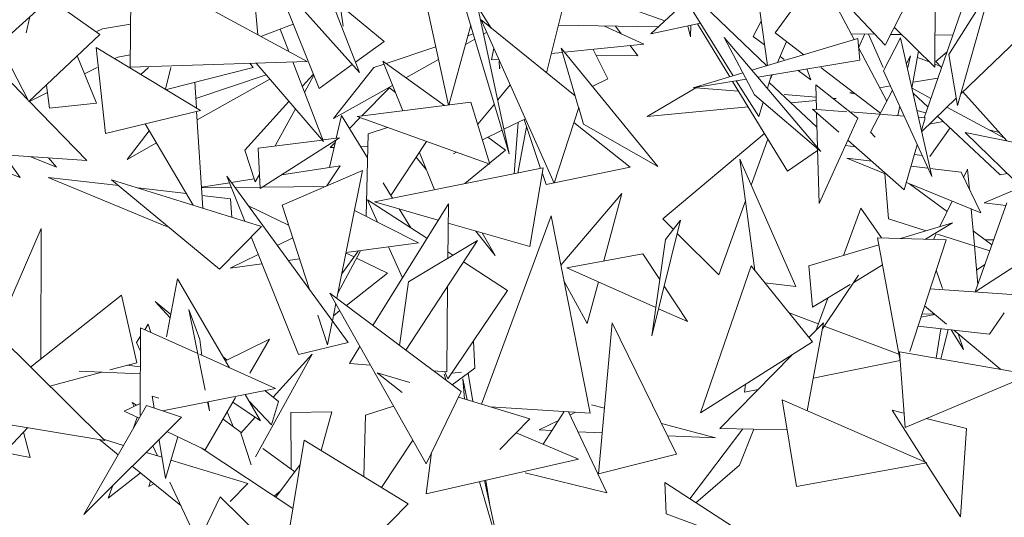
# Model space of a CAD drawing. Header units: metres. Extents: x -14.5 to 13.2, y -19 to 3.3.
# Tile 187 of 210: x 12.093 to 12.321, y 1.894 to 2.009. Entities that reach past the tile are written whole.
import ezdxf

# ---------------------------------------------------------------- set-up
doc = ezdxf.new("R2010")
doc.units = ezdxf.units.M
doc.layers.add('G-IMPT', color=7, linetype='Continuous', lineweight=5)
doc.layers.add('L-PLNT', color=7, linetype='Continuous', lineweight=5, true_color=0x005900)

# ---------------------------------------------------------------- blocks, each defined once
blk = doc.blocks.new('ÁRVORES ORNAMENTAIS - Pequeno e Médio Porte - Ipê-roxo-2870950-CORTE_CALÇADA')
at = {"layer": 'G-IMPT', "color": 253, "true_color": 0xaaaaaa}
for p, q in [((8.56397, 2.02503), (8.55276, 2.00324)), ((8.37813, 2.02156), (8.37796, 1.99811)), ((8.37813, 2.02156), (8.41892, 1.99944)), ((8.45165, 1.98934), (8.44446, 2.02235)), ((8.5254, 1.99844), (8.50248, 2.02034)), ((8.51761, 1.99611), (8.50248, 2.02034)), ((8.5644, 2.02112), (8.56431, 1.99813)), ((8.41039, 2.01999), (8.43105, 1.99687)), ((8.47975, 2.01844), (8.47436, 1.99683)), ((8.53744, 2.01993), (8.5273, 2.0061)), ((8.53744, 2.01993), (8.5456, 2.0045)), ((8.40752, 2.00562), (8.40646, 2.01687)), ((8.43105, 1.99687), (8.42316, 2.01726)), ((8.42727, 2.00762), (8.42584, 2.01784)), ((8.45395, 2.01732), (8.46574, 1.97804)), ((8.46574, 1.97804), (8.45764, 2.01578)), ((8.50173, 2.00886), (8.47938, 2.01695)), ((8.55276, 2.00324), (8.54019, 2.01657)), ((8.57717, 2.01625), (8.5675, 2.00109)), ((8.57717, 2.01625), (8.56951, 1.98923)), ((8.32694, 1.98467), (8.3598, 2.0144)), ((8.37091, 2.00569), (8.35931, 2.01396)), ((8.42172, 1.99319), (8.41343, 2.01377)), ((8.50675, 2.01351), (8.49849, 2.00587)), ((8.42659, 2.01249), (8.43674, 2.00406)), ((8.46156, 2.00715), (8.45841, 2.01219)), ((8.52553, 1.99848), (8.52377, 2.01116)), ((8.57103, 2.01289), (8.56179, 1.98642)), ((8.35472, 2.0098), (8.35388, 2.00604)), ((8.48101, 1.99146), (8.45919, 2.00906)), ((8.45919, 2.00906), (8.47614, 1.97129)), ((8.52224, 2.00524), (8.5241, 2.00876)), ((8.37005, 2.0063), (8.37152, 2.00701)), ((8.37152, 2.00701), (8.37803, 2.00809)), ((8.40824, 2.00523), (8.41572, 2.0081)), ((8.41267, 2.00693), (8.41467, 2.00174)), ((8.45681, 2.00781), (8.45171, 1.98934)), ((8.4771, 2.00783), (8.50017, 2.00742)), ((8.49686, 2.00343), (8.48782, 2.00764)), ((8.49036, 2.00759), (8.49167, 2.00585)), ((8.49849, 2.00587), (8.51001, 2.00828)), ((8.50711, 2.00767), (8.50767, 2.00514)), ((8.50767, 2.00514), (8.50779, 2.00782)), ((8.50929, 2.00813), (8.5168, 1.99587)), ((8.56431, 1.99813), (8.55489, 2.00738)), ((8.5859, 2.00694), (8.57028, 1.99193)), ((8.37091, 2.00569), (8.35449, 1.99015)), ((8.45777, 2.0046), (8.45558, 2.00337)), ((8.45613, 2.00536), (8.45741, 2.0058)), ((8.4605, 2.00614), (8.45979, 2.00574)), ((8.5225, 1.99171), (8.51552, 2.00497)), ((8.53791, 1.9786), (8.51552, 2.00497)), ((8.54642, 2.00474), (8.52194, 1.99741)), ((8.52224, 2.00524), (8.52486, 2.00326)), ((8.5273, 2.0061), (8.53397, 2.00101)), ((8.54489, 2.00585), (8.55037, 2.00577)), ((8.54693, 1.99974), (8.54642, 2.00474)), ((8.54664, 2.00261), (8.54809, 2.0058)), ((8.54891, 2.00579), (8.55229, 1.99803)), ((8.55636, 2.00494), (8.55242, 1.99728)), ((8.55403, 2.00572), (8.55662, 2.00568)), ((8.55636, 2.00494), (8.56358, 1.97283)), ((8.56434, 2.00557), (8.56845, 2.00551)), ((8.34764, 2.0034), (8.35449, 1.99015)), ((8.37224, 1.98279), (8.37007, 2.00269)), ((8.39426, 1.98811), (8.37007, 2.00269)), ((8.43012, 1.99927), (8.43674, 2.00406)), ((8.43723, 1.99897), (8.44871, 2.00285)), ((8.46163, 1.99983), (8.46213, 2.00251)), ((8.4818, 1.9888), (8.47775, 2.00252)), ((8.47775, 2.00252), (8.5001, 1.97512)), ((8.47854, 2.00156), (8.49686, 2.00343)), ((8.4852, 2.00224), (8.48854, 1.99541)), ((8.49373, 2.00311), (8.49553, 2.00071)), ((8.52995, 2.00408), (8.52782, 1.99917)), ((8.54665, 2.00252), (8.55314, 1.99025)), ((8.37012, 1.98978), (8.3657, 2.00075)), ((8.37438, 2.00009), (8.3751, 2.00045)), ((8.3751, 2.00045), (8.37798, 2.00099)), ((8.44936, 1.99988), (8.44182, 1.99565)), ((8.46163, 1.99983), (8.46326, 2)), ((8.46345, 1.9977), (8.46343, 1.99961)), ((8.47546, 2.00125), (8.47805, 2.00151)), ((8.4859, 2.0008), (8.49553, 2.00071)), ((8.54693, 1.99974), (8.52329, 1.99581)), ((8.52843, 2.00057), (8.52937, 1.99986)), ((8.55863, 2.00077), (8.5577, 1.99899)), ((8.55805, 1.99803), (8.55863, 2.00077)), ((8.55899, 1.99323), (8.56051, 2.00186)), ((8.56024, 2.00035), (8.56317, 1.99924)), ((8.56455, 1.99944), (8.56711, 2.00166)), ((8.5675, 2.00109), (8.56951, 1.98923)), ((8.34617, 1.99892), (8.35428, 1.99054)), ((8.36738, 1.99658), (8.37027, 1.99803)), ((8.41892, 1.99944), (8.37796, 1.99811)), ((8.38219, 1.99803), (8.3804, 1.99646)), ((8.38735, 1.99803), (8.38614, 1.993)), ((8.38639, 1.99298), (8.40646, 1.99807)), ((8.40565, 1.99901), (8.40646, 1.99807)), ((8.42269, 1.98088), (8.40714, 1.99906)), ((8.4156, 1.99933), (8.42269, 1.98088)), ((8.42172, 1.99319), (8.42938, 1.99873)), ((8.43437, 1.99801), (8.42501, 1.98621)), ((8.43437, 1.99801), (8.43675, 1.99881)), ((8.44108, 1.98801), (8.43646, 1.99953)), ((8.43646, 1.99953), (8.4507, 1.98922)), ((8.46345, 1.9977), (8.4636, 1.99803)), ((8.53266, 1.99737), (8.53554, 1.99519)), ((8.53554, 1.99519), (8.53465, 1.9977)), ((8.53787, 1.99803), (8.5517, 1.98748)), ((8.56431, 1.99881), (8.56511, 1.99851)), ((8.56455, 1.99944), (8.5658, 1.99803)), ((8.39314, 1.99084), (8.40947, 1.99634)), ((8.41028, 1.99538), (8.39346, 1.98591)), ((8.41779, 1.99362), (8.42038, 1.9965)), ((8.41831, 1.99227), (8.42049, 1.99624)), ((8.48497, 1.99367), (8.48854, 1.99541)), ((8.51983, 1.99677), (8.50832, 1.99332)), ((8.52058, 1.99536), (8.50832, 1.99332)), ((8.52646, 1.99634), (8.5255, 1.99322)), ((8.5266, 1.99636), (8.52613, 1.99527)), ((8.55242, 1.99728), (8.56358, 1.97283)), ((8.55924, 1.99464), (8.56499, 1.99559)), ((8.3371, 1.99386), (8.3525, 1.97258)), ((8.35855, 1.99399), (8.35927, 1.98864)), ((8.3929, 1.99463), (8.39328, 1.9887)), ((8.43872, 1.9939), (8.42501, 1.98621)), ((8.43802, 1.99331), (8.43154, 1.9868)), ((8.43802, 1.99331), (8.43937, 1.99227)), ((8.46594, 1.99403), (8.46306, 1.99053)), ((8.49769, 1.98669), (8.50893, 1.99331)), ((8.51883, 1.99256), (8.50893, 1.99331)), ((8.51743, 1.99484), (8.53015, 1.97407)), ((8.52349, 1.98669), (8.51831, 1.99498)), ((8.53698, 1.98421), (8.5259, 1.99454)), ((8.53686, 1.98836), (8.53671, 1.99401)), ((8.54643, 1.98633), (8.53671, 1.99401)), ((8.55447, 1.99279), (8.54941, 1.9831)), ((8.5515, 1.99335), (8.55402, 1.99377)), ((8.56334, 1.99088), (8.559, 1.99323)), ((8.35463, 1.99019), (8.35878, 1.99227)), ((8.5225, 1.99171), (8.53791, 1.9786)), ((8.53678, 1.99119), (8.52937, 1.99176)), ((8.5414, 1.99084), (8.54064, 1.9909)), ((8.54463, 1.99221), (8.54534, 1.99233)), ((8.54597, 1.99186), (8.54463, 1.99221)), ((8.56265, 1.98891), (8.55925, 1.9921)), ((8.56923, 1.99092), (8.56124, 1.98324)), ((8.5708, 1.99243), (8.58096, 1.98105)), ((8.35458, 1.99023), (8.36788, 1.97651)), ((8.37012, 1.98978), (8.35927, 1.98864)), ((8.4045, 1.97888), (8.41471, 1.99021)), ((8.4115, 1.97988), (8.41621, 1.98846)), ((8.43055, 1.98668), (8.45685, 1.98999)), ((8.46126, 1.97565), (8.45685, 1.98999)), ((8.46228, 1.98958), (8.45842, 1.98489)), ((8.48185, 1.9888), (8.47614, 1.97129)), ((8.48295, 1.9849), (8.48182, 1.98872)), ((8.49769, 1.98669), (8.52106, 1.98891)), ((8.52451, 1.99), (8.52349, 1.98669)), ((8.53094, 1.98985), (8.53681, 1.99041)), ((8.54205, 1.98309), (8.53599, 1.98843)), ((8.5439, 1.98781), (8.53599, 1.98843)), ((8.55568, 1.9869), (8.55615, 1.9891)), ((8.58041, 1.98167), (8.56709, 1.98886)), ((8.37224, 1.98279), (8.39426, 1.98811)), ((8.39333, 1.98788), (8.39477, 1.96549)), ((8.42565, 1.98167), (8.42688, 1.98692)), ((8.43291, 1.97716), (8.42688, 1.98692)), ((8.43119, 1.98645), (8.42871, 1.98396)), ((8.46126, 1.97565), (8.43055, 1.98668)), ((8.46451, 1.98375), (8.46947, 1.98615)), ((8.473, 1.97468), (8.46915, 1.986)), ((8.53711, 1.97954), (8.53688, 1.98764)), ((8.53747, 1.96653), (8.54643, 1.98633)), ((8.55156, 1.98722), (8.54463, 1.98776)), ((8.55721, 1.98678), (8.55157, 1.98722)), ((8.56217, 1.98753), (8.56015, 1.98807)), ((8.56203, 1.9864), (8.5605, 1.98652)), ((8.56119, 1.98347), (8.56203, 1.9864)), ((8.57942, 1.97321), (8.56492, 1.98678)), ((8.3525, 1.97258), (8.31972, 1.98532)), ((8.39253, 1.96618), (8.3814, 1.985)), ((8.43751, 1.98418), (8.43305, 1.98272)), ((8.46779, 1.98534), (8.46686, 1.97345)), ((8.46771, 1.97362), (8.46973, 1.98428)), ((8.4807, 1.98528), (8.49371, 1.97494)), ((8.48295, 1.9849), (8.5001, 1.97512)), ((8.56622, 1.98557), (8.56295, 1.98489)), ((8.56784, 1.98405), (8.56309, 1.97743)), ((8.38237, 1.98336), (8.37723, 1.97678)), ((8.42642, 1.98177), (8.40807, 1.97001)), ((8.42642, 1.98177), (8.42254, 1.98128)), ((8.43256, 1.96361), (8.43305, 1.98272)), ((8.45951, 1.98133), (8.46409, 1.98354)), ((8.46076, 1.98193), (8.46489, 1.97894)), ((8.50126, 1.96302), (8.52482, 1.98277)), ((8.52561, 1.98149), (8.52176, 1.97084)), ((8.55045, 1.98189), (8.54941, 1.9831)), ((8.60748, 1.97571), (8.57131, 1.983)), ((8.60171, 1.95341), (8.57131, 1.983)), ((8.57924, 1.98298), (8.57675, 1.98365)), ((8.38401, 1.98059), (8.37723, 1.97678)), ((8.42237, 1.98125), (8.40755, 1.97938)), ((8.40755, 1.97938), (8.40807, 1.97001)), ((8.42407, 1.97489), (8.42554, 1.9812)), ((8.42541, 1.98065), (8.42425, 1.97949)), ((8.42515, 1.97951), (8.42425, 1.97949)), ((8.43298, 1.97975), (8.43134, 1.9797)), ((8.4466, 1.98092), (8.43831, 1.96843)), ((8.53747, 1.96653), (8.53712, 1.97928)), ((8.5459, 1.9797), (8.54357, 1.98)), ((8.55721, 1.96972), (8.54413, 1.98125)), ((8.55721, 1.96972), (8.56023, 1.98016)), ((8.36788, 1.97651), (8.34871, 1.97783)), ((8.35496, 1.9774), (8.36091, 1.97494)), ((8.36091, 1.97494), (8.359, 1.97712)), ((8.4045, 1.97888), (8.40693, 1.97155)), ((8.44421, 1.97731), (8.44652, 1.97443)), ((8.4484, 1.96975), (8.44493, 1.9784)), ((8.45281, 1.97807), (8.45354, 1.97843)), ((8.46118, 1.97589), (8.46489, 1.97894)), ((8.5226, 1.95103), (8.51913, 1.97681)), ((8.53213, 1.94733), (8.51913, 1.97681)), ((8.53713, 1.97882), (8.53015, 1.97407)), ((8.55315, 1.97331), (8.54391, 1.97707)), ((8.54969, 1.97635), (8.54391, 1.97707)), ((8.56137, 1.97766), (8.55957, 1.9779)), ((8.41307, 1.97321), (8.42655, 1.97527)), ((8.42351, 1.97064), (8.42655, 1.97527)), ((8.43452, 1.96697), (8.47362, 1.9748)), ((8.45544, 1.97116), (8.46101, 1.97574)), ((8.47049, 1.95657), (8.47362, 1.9748)), ((8.47428, 1.97094), (8.49371, 1.97494)), ((8.5627, 1.97474), (8.5588, 1.97523)), ((8.57035, 1.9738), (8.56316, 1.97469)), ((8.38639, 1.96122), (8.35894, 1.97261)), ((8.35894, 1.97261), (8.37529, 1.97069)), ((8.4045, 1.96246), (8.40032, 1.97286)), ((8.40032, 1.97286), (8.42845, 1.9344)), ((8.40693, 1.97155), (8.40789, 1.9733)), ((8.41313, 1.96618), (8.43177, 1.97419)), ((8.42582, 1.94461), (8.43177, 1.97419)), ((8.47428, 1.97094), (8.4734, 1.97352)), ((8.55352, 1.963), (8.55269, 1.97349)), ((8.57492, 1.96443), (8.57035, 1.9738)), ((8.57095, 1.97257), (8.57187, 1.97447)), ((8.57228, 1.96983), (8.57187, 1.97447)), ((8.57942, 1.97321), (8.58103, 1.97353)), ((8.40833, 1.96127), (8.37363, 1.97207)), ((8.37363, 1.97207), (8.3986, 1.95139)), ((8.37974, 1.97016), (8.39096, 1.96884)), ((8.39445, 1.97037), (8.40092, 1.97136)), ((8.40135, 1.97028), (8.39446, 1.97022)), ((8.40137, 1.97142), (8.4067, 1.97224)), ((8.40806, 1.97034), (8.4022, 1.97029)), ((8.42314, 1.97048), (8.4086, 1.97035)), ((8.43869, 1.96781), (8.43651, 1.97133)), ((8.57492, 1.96443), (8.55771, 1.97145)), ((8.55843, 1.97115), (8.56713, 1.96469)), ((8.57572, 1.96671), (8.58431, 1.97034)), ((8.39458, 1.96842), (8.40117, 1.96764)), ((8.49184, 1.96886), (8.47769, 1.95226)), ((8.49184, 1.96886), (8.48767, 1.95326)), ((8.40149, 1.9634), (8.40117, 1.96764)), ((8.41464, 1.96155), (8.40538, 1.96604)), ((8.41313, 1.96618), (8.41949, 1.94665)), ((8.44667, 1.9585), (8.43289, 1.9674)), ((8.43289, 1.9674), (8.4352, 1.96227)), ((8.43417, 1.93834), (8.45163, 1.96648)), ((8.44928, 1.9627), (8.43452, 1.96697)), ((8.45163, 1.96648), (8.45151, 1.9539)), ((8.52043, 1.96715), (8.51424, 1.95002)), ((8.54718, 1.96548), (8.54314, 1.95454)), ((8.54718, 1.96548), (8.55197, 1.95863)), ((8.56544, 1.96121), (8.56831, 1.96713)), ((8.58093, 1.96671), (8.57364, 1.94609)), ((8.57572, 1.96671), (8.58071, 1.96611)), ((8.42992, 1.96497), (8.44469, 1.95742)), ((8.44297, 1.96089), (8.44023, 1.96532)), ((8.47543, 1.96369), (8.45934, 1.92009)), ((8.48446, 1.91801), (8.47543, 1.96369)), ((8.57344, 1.9569), (8.57268, 1.96534)), ((8.40833, 1.96127), (8.3986, 1.95139)), ((8.47049, 1.95657), (8.45159, 1.96204)), ((8.50539, 1.9627), (8.49877, 1.93595)), ((8.50126, 1.96302), (8.50373, 1.96055)), ((8.50195, 1.95824), (8.50539, 1.9627)), ((8.55352, 1.963), (8.56226, 1.96026)), ((8.55636, 1.95849), (8.56834, 1.96207)), ((8.56211, 1.95831), (8.56834, 1.96207)), ((8.34687, 1.93661), (8.35731, 1.96077)), ((8.35731, 1.96077), (8.35727, 1.93056)), ((8.41689, 1.93163), (8.40595, 1.95885)), ((8.4156, 1.95858), (8.41202, 1.95685)), ((8.45793, 1.9602), (8.46248, 1.95453)), ((8.46248, 1.95453), (8.45943, 1.95977)), ((8.50463, 1.95964), (8.51424, 1.95002)), ((8.55104, 1.95865), (8.56693, 1.95817)), ((8.55104, 1.95865), (8.55626, 1.93015)), ((8.56401, 1.95826), (8.56462, 1.95952)), ((8.56491, 1.95943), (8.57701, 1.95563)), ((8.57314, 1.96023), (8.57749, 1.957)), ((8.59499, 1.95994), (8.57364, 1.94609)), ((8.42795, 1.95518), (8.44469, 1.95742)), ((8.4378, 1.9565), (8.44101, 1.94937)), ((8.45837, 1.95801), (8.44178, 1.93263)), ((8.44238, 1.9484), (8.45837, 1.95801)), ((8.50195, 1.95824), (8.49877, 1.93595)), ((8.53514, 1.95215), (8.55135, 1.95699)), ((8.56693, 1.95817), (8.55846, 1.93233)), ((8.57424, 1.9478), (8.57345, 1.95675)), ((8.57596, 1.95813), (8.5779, 1.95814)), ((8.40761, 1.95472), (8.40114, 1.9516)), ((8.43129, 1.95563), (8.42605, 1.94579)), ((8.43078, 1.95556), (8.42695, 1.95025)), ((8.4298, 1.9542), (8.42793, 1.9551)), ((8.4527, 1.95461), (8.45152, 1.95536)), ((8.47905, 1.95166), (8.4967, 1.95493)), ((8.50062, 1.94894), (8.4967, 1.95493)), ((8.40114, 1.9516), (8.40847, 1.95258)), ((8.41456, 1.95339), (8.41718, 1.95374)), ((8.43751, 1.95046), (8.43038, 1.95392)), ((8.46533, 1.94644), (8.45512, 1.95304)), ((8.52172, 1.95212), (8.51004, 1.91808)), ((8.52172, 1.95212), (8.53595, 1.93451)), ((8.53599, 1.94254), (8.53514, 1.95215)), ((8.54555, 1.94831), (8.5522, 1.95233)), ((8.57395, 1.95109), (8.57587, 1.9524)), ((8.43751, 1.95046), (8.42802, 1.94296)), ((8.4997, 1.94246), (8.47905, 1.95166)), ((8.54659, 1.94998), (8.53824, 1.93758)), ((8.56606, 1.94691), (8.56462, 1.95112)), ((8.38639, 1.93571), (8.38894, 1.94909)), ((8.40098, 1.92851), (8.38894, 1.94909)), ((8.44238, 1.9484), (8.44033, 1.93372)), ((8.45145, 1.94743), (8.45126, 1.92756)), ((8.48381, 1.93881), (8.47839, 1.94869)), ((8.48637, 1.9484), (8.48381, 1.93881)), ((8.507, 1.93921), (8.50161, 1.94744)), ((8.5249, 1.94817), (8.53213, 1.94733)), ((8.53599, 1.94254), (8.54465, 1.94777)), ((8.37591, 1.94533), (8.3549, 1.92868)), ((8.37591, 1.94533), (8.37951, 1.9297)), ((8.45459, 1.92301), (8.42419, 1.94584)), ((8.42419, 1.94584), (8.44647, 1.90627)), ((8.46533, 1.94644), (8.45154, 1.92596)), ((8.59391, 1.94462), (8.56321, 1.94684)), ((8.38724, 1.94013), (8.38373, 1.94384)), ((8.38373, 1.94384), (8.38738, 1.94089)), ((8.42477, 1.93943), (8.42557, 1.94339)), ((8.53948, 1.94464), (8.5367, 1.93712)), ((8.567, 1.93862), (8.56191, 1.94286)), ((8.34147, 1.94194), (8.37205, 1.91173)), ((8.39533, 1.92332), (8.39156, 1.94202)), ((8.39156, 1.94202), (8.39409, 1.93505)), ((8.42141, 1.94073), (8.42365, 1.93385)), ((8.42649, 1.94176), (8.42501, 1.94059)), ((8.507, 1.93921), (8.50031, 1.94219)), ((8.53053, 1.94122), (8.53728, 1.93868)), ((8.56427, 1.94089), (8.56104, 1.94021)), ((8.56426, 1.94091), (8.56131, 1.94102)), ((8.58032, 1.94128), (8.57698, 1.9363)), ((8.38131, 1.93735), (8.38215, 1.93864)), ((8.38215, 1.93864), (8.3827, 1.93673)), ((8.42365, 1.93385), (8.42473, 1.93919)), ((8.48958, 1.93896), (8.48638, 1.90397)), ((8.50448, 1.9085), (8.48958, 1.93896)), ((8.53849, 1.93895), (8.53475, 1.91858)), ((8.53849, 1.93895), (8.53513, 1.93552)), ((8.53864, 1.93817), (8.55598, 1.93165)), ((8.57698, 1.9363), (8.56036, 1.93813)), ((8.37941, 1.93439), (8.38035, 1.93585)), ((8.38023, 1.91754), (8.38036, 1.93778)), ((8.39362, 1.93182), (8.38036, 1.93778)), ((8.56564, 1.93755), (8.56459, 1.93077)), ((8.5674, 1.93735), (8.56567, 1.93058)), ((8.57093, 1.93273), (8.56807, 1.93728)), ((8.57956, 1.92817), (8.5687, 1.93721)), ((8.57093, 1.93273), (8.56966, 1.93641)), ((8.37941, 1.93439), (8.38033, 1.93236)), ((8.39457, 1.93139), (8.39409, 1.93505)), ((8.41022, 1.93519), (8.40004, 1.93013)), ((8.40562, 1.92727), (8.41022, 1.93519)), ((8.41689, 1.93163), (8.42845, 1.9344)), ((8.45742, 1.93469), (8.45774, 1.92847)), ((8.53595, 1.93451), (8.51004, 1.91808)), ((8.41157, 1.92376), (8.39398, 1.93166)), ((8.407, 1.90793), (8.42006, 1.93171)), ((8.41105, 1.92172), (8.42006, 1.93171)), ((8.4287, 1.92953), (8.43115, 1.93348)), ((8.53114, 1.93146), (8.51447, 1.91448)), ((8.5561, 1.93224), (8.55738, 1.91472)), ((8.5561, 1.93224), (8.58652, 1.92696)), ((8.37326, 1.92803), (8.37951, 1.9297)), ((8.3803, 1.92874), (8.37727, 1.9291)), ((8.39947, 1.93109), (8.40043, 1.93032)), ((8.4287, 1.92953), (8.43361, 1.9291)), ((8.53614, 1.92614), (8.55624, 1.93025)), ((8.35933, 1.9243), (8.3714, 1.92753)), ((8.36615, 1.92775), (8.38029, 1.92715)), ((8.44273, 1.92511), (8.43518, 1.92739)), ((8.43518, 1.92739), (8.44093, 1.92278)), ((8.44818, 1.92783), (8.45126, 1.92756)), ((8.45115, 1.9256), (8.45066, 1.92704)), ((8.45081, 1.9276), (8.45154, 1.92596)), ((8.45467, 1.92753), (8.45241, 1.92726)), ((8.45774, 1.92847), (8.4525, 1.92458)), ((8.45619, 1.92732), (8.45728, 1.92071)), ((8.55738, 1.91472), (8.58652, 1.92696)), ((8.45539, 1.92128), (8.45497, 1.92598)), ((8.45602, 1.92109), (8.45497, 1.92598)), ((8.52042, 1.92466), (8.52021, 1.92289)), ((8.38547, 1.91858), (8.41157, 1.92376)), ((8.40814, 1.91627), (8.40458, 1.92237)), ((8.40913, 1.92327), (8.41227, 1.92073)), ((8.45459, 1.92301), (8.44647, 1.90627)), ((8.52021, 1.92289), (8.52336, 1.92353)), ((8.38172, 1.91982), (8.36718, 1.89453)), ((8.38024, 1.92028), (8.37659, 1.91846)), ((8.37943, 1.91988), (8.37844, 1.92053)), ((8.37844, 1.92053), (8.37888, 1.9196)), ((8.38172, 1.91982), (8.38984, 1.91713)), ((8.38347, 1.91924), (8.38303, 1.92195)), ((8.38456, 1.92147), (8.38303, 1.92195)), ((8.39533, 1.90955), (8.40233, 1.92162)), ((8.39628, 1.9186), (8.39587, 1.92064)), ((8.39628, 1.9186), (8.396, 1.92067)), ((8.40171, 1.92054), (8.40814, 1.91627)), ((8.41065, 1.91533), (8.40551, 1.92078)), ((8.41065, 1.91533), (8.41227, 1.92073)), ((8.47053, 1.9167), (8.45396, 1.92171)), ((8.48777, 1.91918), (8.48475, 1.91999)), ((8.53227, 1.90108), (8.52894, 1.92111)), ((8.52894, 1.92111), (8.56246, 1.90654)), ((8.37205, 1.91173), (8.3305, 1.9186)), ((8.38001, 1.91684), (8.37659, 1.91846)), ((8.40041, 1.91831), (8.40178, 1.91495)), ((8.42468, 1.91836), (8.41514, 1.91819)), ((8.4152, 1.90512), (8.41514, 1.91819)), ((8.42468, 1.91836), (8.42216, 1.90941)), ((8.43203, 1.90334), (8.43247, 1.91754)), ((8.43894, 1.91965), (8.43247, 1.91754)), ((8.48446, 1.91801), (8.46133, 1.91948)), ((8.47362, 1.91082), (8.47847, 1.91839)), ((8.47943, 1.91833), (8.48833, 1.89961)), ((8.47979, 1.91759), (8.4811, 1.91822)), ((8.56208, 1.90671), (8.55444, 1.91868)), ((8.55714, 1.91802), (8.55444, 1.91868)), ((8.36718, 1.89453), (8.38984, 1.91713)), ((8.37956, 1.91705), (8.37862, 1.91443)), ((8.39945, 1.91665), (8.40368, 1.91356)), ((8.40356, 1.91342), (8.40689, 1.91711)), ((8.47053, 1.9167), (8.46355, 1.90959)), ((8.47267, 1.91415), (8.47714, 1.9163)), ((8.51346, 1.91229), (8.50099, 1.91563)), ((8.57162, 1.9145), (8.56226, 1.91677)), ((8.35424, 1.91467), (8.34415, 1.90396)), ((8.35323, 1.9136), (8.35479, 1.90779)), ((8.39533, 1.90955), (8.38647, 1.91377)), ((8.40356, 1.91342), (8.40598, 1.90607)), ((8.46736, 1.91347), (8.4818, 1.90735)), ((8.47267, 1.91415), (8.47566, 1.91401)), ((8.48161, 1.91374), (8.48725, 1.91348)), ((8.50756, 1.8982), (8.51986, 1.91436)), ((8.5301, 1.91413), (8.51447, 1.91448)), ((8.51904, 1.906), (8.52239, 1.9143)), ((8.57019, 1.894), (8.57162, 1.9145)), ((8.37083, 1.91193), (8.37516, 1.90841)), ((8.3764, 1.91056), (8.37181, 1.91197)), ((8.38611, 1.90291), (8.38468, 1.91177)), ((8.38611, 1.90291), (8.38901, 1.91256)), ((8.41826, 1.9118), (8.41043, 1.8647)), ((8.41826, 1.9118), (8.44233, 1.89701)), ((8.44338, 1.91176), (8.43612, 1.90083)), ((8.50238, 1.91279), (8.51346, 1.91229)), ((8.34885, 1.90895), (8.35479, 1.90779)), ((8.38532, 1.90782), (8.38164, 1.90895)), ((8.38317, 1.91047), (8.38426, 1.90814)), ((8.41563, 1.89596), (8.39437, 1.91001)), ((8.40869, 1.90988), (8.41608, 1.90447)), ((8.44775, 1.9089), (8.44651, 1.89934)), ((8.50448, 1.9085), (8.48638, 1.90397)), ((8.40518, 1.90172), (8.38739, 1.90718)), ((8.4818, 1.90735), (8.44651, 1.89934)), ((8.53227, 1.90108), (8.56246, 1.90654)), ((8.57019, 1.894), (8.56222, 1.9065)), ((8.37288, 1.89833), (8.38035, 1.9042)), ((8.37843, 1.90575), (8.38967, 1.89663)), ((8.41732, 1.90613), (8.41168, 1.89857)), ((8.46938, 1.9042), (8.48833, 1.89961)), ((8.50897, 1.89729), (8.51904, 1.906)), ((8.38229, 1.90102), (8.38268, 1.90231)), ((8.38229, 1.90102), (8.38346, 1.90167)), ((8.38714, 1.90202), (8.3937, 1.88803)), ((8.40518, 1.90172), (8.40112, 1.89757)), ((8.45881, 1.90213), (8.46343, 1.88653)), ((8.46343, 1.88653), (8.46002, 1.9024)), ((8.46028, 1.90246), (8.46114, 1.89718)), ((8.50175, 1.90195), (8.50205, 1.89474)), ((8.50175, 1.90195), (8.52753, 1.88532)), ((8.37392, 1.90126), (8.37288, 1.89833)), ((8.41133, 1.89881), (8.41271, 1.89995)), ((8.39882, 1.89867), (8.38769, 1.87554)), ((8.39882, 1.89867), (8.41365, 1.88405)), ((8.41043, 1.8647), (8.44233, 1.89701)), ((8.50205, 1.89474), (8.52753, 1.88532))]:
    blk.add_line(p, q, dxfattribs=at)

msp = doc.modelspace()

# ---------------------------------------------------------------- block references
at = {"layer": 'L-PLNT', "color": 253, "true_color": 0xaaaaaa}
msp.add_blockref('ÁRVORES ORNAMENTAIS - Pequeno e Médio Porte - Ipê-roxo-2870950-CORTE_CALÇADA', (3.74032, 0), dxfattribs=at)

doc.saveas('drawing.dxf')
